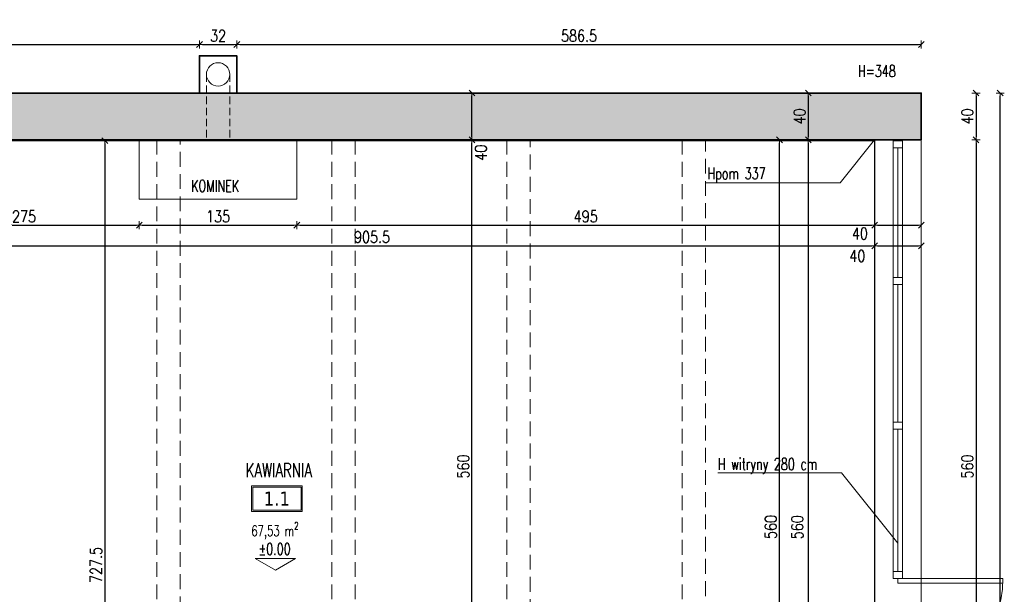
# Model space of a CAD drawing. Header units: millimetres. Extents: x 16698 to 93787, y -21104 to 39413.
# Tile 13 of 256: x 23191 to 24035, y 7692 to 8184. Entities that reach past the tile are written whole.
import ezdxf
from ezdxf.enums import TextEntityAlignment as Align

# ---------------------------------------------------------------- set-up
doc = ezdxf.new("R2010")
doc.units = ezdxf.units.MM
doc.linetypes.add('HIDDEN', pattern=[9.525, 6.35, -3.175])
for name, color, linetype, lineweight in [('!MODUS_ARMATURA', 6, 'Continuous', 9), ('!MODUS_HATCH_ŚCIANA', 254, 'Continuous', 9), ('!MODUS_OPIS', 3, 'Continuous', 13), ('__MODUS_ŚCIANY', 2, 'Continuous', 35), ('Cienka', 3, 'Continuous', 9), ('Okna', 3, 'Continuous', 13), ('Opis', 8, 'Continuous', 13), ('Opis_pom', 9, 'Continuous', 18), ('Widok', 1, 'Continuous', 15), ('WYMIAROWANIE', 1, 'Continuous', 18)]:
    doc.layers.add(name, color=color, linetype=linetype, lineweight=lineweight)
doc.styles.add('ARCHETYP', font='romans.shx', dxfattribs={"height": 15})
doc.styles.add('ARIAL', font='tahoma.ttf')
doc.styles.add('TXT', font='simplex.shx', dxfattribs={"width": 0.8})
doc.dimstyles.new('DIM50', dxfattribs={"dimscale": 5, "dimtxt": 2, "dimasz": 0.5, "dimexe": 0, "dimexo": 0, "dimgap": 0.5, "dimtad": 1, "dimdec": 4, "dimrnd": 0.5, "dimdsep": 46, "dimtxsty": 'TXT', "dimblk1": 'TICK1', "dimblk2": 'TICK1', "dimsah": 1, "dimcen": 0, "dimse1": 1, "dimse2": 1, "dimclrd": 1, "dimclre": 7, "dimclrt": 9, "dimadec": 0, "dimazin": 0, "dimtfac": 1, "dimtdec": 4, "dimtmove": 2, "dimatfit": 3, "dimldrblk": 'TICK1', "dimfxl": 1, "dimtolj": 1, "dimarcsym": 0})

# ---------------------------------------------------------------- blocks, each defined once
blk = doc.blocks.new('TICK1')
at = {"color": 2}
blk.add_line((-1, -1), (1, 1), dxfattribs=at)
at = {"color": 0}
for p, q in [((0, 0), (-1, 0)), ((0, -1.4), (0, 1.4))]:
    blk.add_line(p, q, dxfattribs=at)
blk = doc.blocks.new('*D61')
at = {"layer": 'DEFPOINTS', "color": 0, "transparency": 16777216}
for p in [(23017.79, 8081.47), (23923.38, 8081.47), (23923.38, 7990.61)]:
    blk.add_point(p, dxfattribs=at)
at = {"layer": 'WYMIAROWANIE', "color": 1, "lineweight": -2, "transparency": 16777216}
blk.add_line((23020.29, 7990.61), (23920.88, 7990.61), dxfattribs=at)
at = {"layer": 'WYMIAROWANIE', "color": 1, "lineweight": -2, "transparency": 16777216, "xscale": 2.5, "yscale": 2.5, "zscale": 2.5, "rotation": 180}
blk.add_blockref('TICK1', (23017.79, 7990.61), dxfattribs=at)
at = {"layer": 'WYMIAROWANIE', "color": 1, "lineweight": -2, "transparency": 16777216, "xscale": 2.5, "yscale": 2.5, "zscale": 2.5}
blk.add_blockref('TICK1', (23923.38, 7990.61), dxfattribs=at)
at = {"layer": 'WYMIAROWANIE', "color": 9, "transparency": 16777216, "insert": (23492.78, 7998.11), "char_height": 10, "attachment_point": 5, "style": 'TXT'}
blk.add_mtext('\\A1;905.5', dxfattribs=at)
blk = doc.blocks.new('*D62')
at = {"layer": 'DEFPOINTS', "color": 0, "transparency": 16777216}
for p in [(23963.38, 8216.11), (22978.38, 8121.47), (23963.38, 8121.47)]:
    blk.add_point(p, dxfattribs=at)
at = {"layer": 'WYMIAROWANIE', "color": 1, "lineweight": -2, "transparency": 16777216}
blk.add_line((22980.88, 8216.11), (23960.88, 8216.11), dxfattribs=at)
at = {"layer": 'WYMIAROWANIE', "color": 1, "lineweight": -2, "transparency": 16777216, "xscale": 2.5, "yscale": 2.5, "zscale": 2.5, "rotation": 180}
blk.add_blockref('TICK1', (22978.38, 8216.11), dxfattribs=at)
at = {"layer": 'WYMIAROWANIE', "color": 1, "lineweight": -2, "transparency": 16777216, "xscale": 2.5, "yscale": 2.5, "zscale": 2.5}
blk.add_blockref('TICK1', (23963.38, 8216.11), dxfattribs=at)
at = {"layer": 'WYMIAROWANIE', "color": 9, "transparency": 16777216, "insert": (23470.88, 8223.61), "char_height": 10, "attachment_point": 5, "style": 'TXT'}
blk.add_mtext('\\A1;985', dxfattribs=at)
blk = doc.blocks.new('*D63')
at = {"layer": 'DEFPOINTS', "color": 0, "transparency": 16777216}
for p in [(23344.88, 8163.09), (22978.38, 8121.47), (23344.88, 8121.47)]:
    blk.add_point(p, dxfattribs=at)
at = {"layer": 'WYMIAROWANIE', "color": 1, "lineweight": -2, "transparency": 16777216}
blk.add_line((22980.88, 8163.09), (23342.38, 8163.09), dxfattribs=at)
at = {"layer": 'WYMIAROWANIE', "color": 1, "lineweight": -2, "transparency": 16777216, "xscale": 2.5, "yscale": 2.5, "zscale": 2.5, "rotation": 180}
blk.add_blockref('TICK1', (22978.38, 8163.09), dxfattribs=at)
at = {"layer": 'WYMIAROWANIE', "color": 1, "lineweight": -2, "transparency": 16777216, "xscale": 2.5, "yscale": 2.5, "zscale": 2.5}
blk.add_blockref('TICK1', (23344.88, 8163.09), dxfattribs=at)
at = {"layer": 'WYMIAROWANIE', "color": 9, "transparency": 16777216, "insert": (23161.63, 8170.59), "char_height": 10, "attachment_point": 5, "style": 'TXT'}
blk.add_mtext('\\A1;366.5', dxfattribs=at)
blk = doc.blocks.new('*D64')
at = {"layer": 'DEFPOINTS', "color": 0, "transparency": 16777216}
for p in [(23376.88, 8163.09), (23376.88, 8153.47), (23344.88, 8121.47)]:
    blk.add_point(p, dxfattribs=at)
at = {"layer": 'WYMIAROWANIE', "color": 1, "lineweight": -2, "transparency": 16777216}
blk.add_line((23347.38, 8163.09), (23374.38, 8163.09), dxfattribs=at)
at = {"layer": 'WYMIAROWANIE', "color": 1, "lineweight": -2, "transparency": 16777216, "xscale": 2.5, "yscale": 2.5, "zscale": 2.5, "rotation": 180}
blk.add_blockref('TICK1', (23344.88, 8163.09), dxfattribs=at)
at = {"layer": 'WYMIAROWANIE', "color": 1, "lineweight": -2, "transparency": 16777216, "xscale": 2.5, "yscale": 2.5, "zscale": 2.5}
blk.add_blockref('TICK1', (23376.88, 8163.09), dxfattribs=at)
at = {"layer": 'WYMIAROWANIE', "color": 9, "transparency": 16777216, "insert": (23360.88, 8170.59), "char_height": 10, "attachment_point": 5, "style": 'TXT'}
blk.add_mtext('\\A1;32', dxfattribs=at)
blk = doc.blocks.new('*D65')
at = {"layer": 'DEFPOINTS', "color": 0, "transparency": 16777216}
for p in [(23963.38, 8163.09), (23376.88, 8153.47), (23963.38, 8121.47)]:
    blk.add_point(p, dxfattribs=at)
at = {"layer": 'WYMIAROWANIE', "color": 1, "lineweight": -2, "transparency": 16777216}
blk.add_line((23379.38, 8163.09), (23960.88, 8163.09), dxfattribs=at)
at = {"layer": 'WYMIAROWANIE', "color": 1, "lineweight": -2, "transparency": 16777216, "xscale": 2.5, "yscale": 2.5, "zscale": 2.5, "rotation": 180}
blk.add_blockref('TICK1', (23376.88, 8163.09), dxfattribs=at)
at = {"layer": 'WYMIAROWANIE', "color": 1, "lineweight": -2, "transparency": 16777216, "xscale": 2.5, "yscale": 2.5, "zscale": 2.5}
blk.add_blockref('TICK1', (23963.38, 8163.09), dxfattribs=at)
at = {"layer": 'WYMIAROWANIE', "color": 9, "transparency": 16777216, "insert": (23670.13, 8170.59), "char_height": 10, "attachment_point": 5, "style": 'TXT'}
blk.add_mtext('\\A1;586.5', dxfattribs=at)
blk = doc.blocks.new('*D67')
at = {"layer": 'DEFPOINTS', "color": 0, "transparency": 16777216}
for p in [(23923.38, 8081.47), (23963.38, 8081.47), (23963.38, 7990.61)]:
    blk.add_point(p, dxfattribs=at)
at = {"layer": 'WYMIAROWANIE', "color": 1, "lineweight": -2, "transparency": 16777216}
blk.add_line((23925.88, 7990.61), (23960.88, 7990.61), dxfattribs=at)
at = {"layer": 'WYMIAROWANIE', "color": 1, "lineweight": -2, "transparency": 16777216, "xscale": 2.5, "yscale": 2.5, "zscale": 2.5, "rotation": 180}
blk.add_blockref('TICK1', (23923.38, 7990.61), dxfattribs=at)
at = {"layer": 'WYMIAROWANIE', "color": 1, "lineweight": -2, "transparency": 16777216, "xscale": 2.5, "yscale": 2.5, "zscale": 2.5}
blk.add_blockref('TICK1', (23963.38, 7990.61), dxfattribs=at)
at = {"layer": 'WYMIAROWANIE', "color": 9, "transparency": 16777216, "insert": (23908.56, 7981.83), "char_height": 10, "attachment_point": 5, "style": 'TXT'}
blk.add_mtext('\\A1;40', dxfattribs=at)
blk = doc.blocks.new('*D69')
at = {"layer": 'DEFPOINTS', "color": 0, "transparency": 16777216}
for p in [(23293.38, 8081.47), (23018.38, 8033.42), (23293.38, 8008.23)]:
    blk.add_point(p, dxfattribs=at)
at = {"layer": 'WYMIAROWANIE', "color": 1, "lineweight": -2, "transparency": 16777216}
blk.add_line((23020.88, 8008.23), (23290.88, 8008.23), dxfattribs=at)
at = {"layer": 'WYMIAROWANIE', "color": 1, "lineweight": -2, "transparency": 16777216, "xscale": 2.5, "yscale": 2.5, "zscale": 2.5, "rotation": 180}
blk.add_blockref('TICK1', (23018.38, 8008.23), dxfattribs=at)
at = {"layer": 'WYMIAROWANIE', "color": 1, "lineweight": -2, "transparency": 16777216, "xscale": 2.5, "yscale": 2.5, "zscale": 2.5}
blk.add_blockref('TICK1', (23293.38, 8008.23), dxfattribs=at)
at = {"layer": 'WYMIAROWANIE', "color": 9, "transparency": 16777216, "insert": (23194.61, 8015.73), "char_height": 10, "attachment_point": 5, "style": 'TXT'}
blk.add_mtext('\\A1;275', dxfattribs=at)
blk = doc.blocks.new('*D70')
at = {"layer": 'DEFPOINTS', "color": 0, "transparency": 16777216}
for p in [(23293.38, 8081.47), (23428.38, 8081.47), (23428.38, 8008.23)]:
    blk.add_point(p, dxfattribs=at)
at = {"layer": 'WYMIAROWANIE', "color": 1, "lineweight": -2, "transparency": 16777216}
blk.add_line((23295.88, 8008.23), (23425.88, 8008.23), dxfattribs=at)
at = {"layer": 'WYMIAROWANIE', "color": 1, "lineweight": -2, "transparency": 16777216, "xscale": 2.5, "yscale": 2.5, "zscale": 2.5, "rotation": 180}
blk.add_blockref('TICK1', (23293.38, 8008.23), dxfattribs=at)
at = {"layer": 'WYMIAROWANIE', "color": 1, "lineweight": -2, "transparency": 16777216, "xscale": 2.5, "yscale": 2.5, "zscale": 2.5}
blk.add_blockref('TICK1', (23428.38, 8008.23), dxfattribs=at)
at = {"layer": 'WYMIAROWANIE', "color": 9, "transparency": 16777216, "insert": (23360.88, 8015.73), "char_height": 10, "attachment_point": 5, "style": 'TXT'}
blk.add_mtext('\\A1;135', dxfattribs=at)
blk = doc.blocks.new('*D71')
at = {"layer": 'DEFPOINTS', "color": 0, "transparency": 16777216}
for p in [(23428.38, 8081.47), (23923.38, 8081.47), (23923.38, 8008.23)]:
    blk.add_point(p, dxfattribs=at)
at = {"layer": 'WYMIAROWANIE', "color": 1, "lineweight": -2, "transparency": 16777216}
blk.add_line((23430.88, 8008.23), (23920.88, 8008.23), dxfattribs=at)
at = {"layer": 'WYMIAROWANIE', "color": 1, "lineweight": -2, "transparency": 16777216, "xscale": 2.5, "yscale": 2.5, "zscale": 2.5, "rotation": 180}
blk.add_blockref('TICK1', (23428.38, 8008.23), dxfattribs=at)
at = {"layer": 'WYMIAROWANIE', "color": 1, "lineweight": -2, "transparency": 16777216, "xscale": 2.5, "yscale": 2.5, "zscale": 2.5}
blk.add_blockref('TICK1', (23923.38, 8008.23), dxfattribs=at)
at = {"layer": 'WYMIAROWANIE', "color": 9, "transparency": 16777216, "insert": (23675.88, 8015.73), "char_height": 10, "attachment_point": 5, "style": 'TXT'}
blk.add_mtext('\\A1;495', dxfattribs=at)
blk = doc.blocks.new('*D72')
at = {"layer": 'DEFPOINTS', "color": 0, "transparency": 16777216}
for p in [(23923.38, 8081.47), (23963.38, 8081.47), (23963.38, 8008.23)]:
    blk.add_point(p, dxfattribs=at)
at = {"layer": 'WYMIAROWANIE', "color": 1, "lineweight": -2, "transparency": 16777216}
blk.add_line((23925.88, 8008.23), (23960.88, 8008.23), dxfattribs=at)
at = {"layer": 'WYMIAROWANIE', "color": 1, "lineweight": -2, "transparency": 16777216, "xscale": 2.5, "yscale": 2.5, "zscale": 2.5, "rotation": 180}
blk.add_blockref('TICK1', (23923.38, 8008.23), dxfattribs=at)
at = {"layer": 'WYMIAROWANIE', "color": 1, "lineweight": -2, "transparency": 16777216, "xscale": 2.5, "yscale": 2.5, "zscale": 2.5}
blk.add_blockref('TICK1', (23963.38, 8008.23), dxfattribs=at)
at = {"layer": 'WYMIAROWANIE', "color": 9, "transparency": 16777216, "insert": (23910.79, 8001.08), "char_height": 10, "attachment_point": 5, "style": 'TXT'}
blk.add_mtext('\\A1;40', dxfattribs=at)
blk = doc.blocks.new('*D92')
at = {"layer": 'DEFPOINTS', "color": 0, "transparency": 16777216}
for p in [(23202.6, 8080.73), (23202.6, 7353.47), (23263.86, 7353.47)]:
    blk.add_point(p, dxfattribs=at)
at = {"layer": 'WYMIAROWANIE', "color": 1, "lineweight": -2, "transparency": 16777216}
blk.add_line((23263.86, 8078.23), (23263.86, 7355.97), dxfattribs=at)
at = {"layer": 'WYMIAROWANIE', "color": 1, "lineweight": -2, "transparency": 16777216, "xscale": 2.5, "yscale": 2.5, "zscale": 2.5}
for p, rotation in [((23263.86, 8080.73), 90), ((23263.86, 7353.47), 270)]:
    blk.add_blockref('TICK1', p, dxfattribs=dict(at, rotation=rotation))
at = {"layer": 'WYMIAROWANIE', "color": 9, "transparency": 16777216, "insert": (23256.36, 7717.1), "char_height": 10, "attachment_point": 5, "rotation": 90, "style": 'TXT'}
blk.add_mtext('\\A1;727.5', dxfattribs=at)
blk = doc.blocks.new('*D169')
at = {"layer": 'DEFPOINTS', "color": 0, "transparency": 16777216}
for p in [(23578.38, 8081.47), (23578.38, 8081.47), (23578.38, 7521.47)]:
    blk.add_point(p, dxfattribs=at)
at = {"layer": 'WYMIAROWANIE', "color": 1, "lineweight": -2, "transparency": 16777216}
blk.add_line((23578.38, 7523.97), (23578.38, 8078.97), dxfattribs=at)
at = {"layer": 'WYMIAROWANIE', "color": 1, "lineweight": -2, "transparency": 16777216, "xscale": 2.5, "yscale": 2.5, "zscale": 2.5}
for p, rotation in [((23578.38, 8081.47), 90), ((23578.38, 7521.47), 270)]:
    blk.add_blockref('TICK1', p, dxfattribs=dict(at, rotation=rotation))
at = {"layer": 'WYMIAROWANIE', "color": 9, "transparency": 16777216, "insert": (23570.88, 7801.47), "char_height": 10, "attachment_point": 5, "rotation": 90, "style": 'TXT'}
blk.add_mtext('\\A1;560', dxfattribs=at)
blk = doc.blocks.new('*D170')
at = {"layer": 'DEFPOINTS', "color": 0, "transparency": 16777216}
for p in [(23578.38, 8121.47), (23578.38, 8121.47), (23578.38, 8081.47)]:
    blk.add_point(p, dxfattribs=at)
at = {"layer": 'WYMIAROWANIE', "color": 1, "lineweight": -2, "transparency": 16777216}
blk.add_line((23578.38, 8083.97), (23578.38, 8118.97), dxfattribs=at)
at = {"layer": 'WYMIAROWANIE', "color": 1, "lineweight": -2, "transparency": 16777216, "xscale": 2.5, "yscale": 2.5, "zscale": 2.5}
for p, rotation in [((23578.38, 8121.47), 90), ((23578.38, 8081.47), 270)]:
    blk.add_blockref('TICK1', p, dxfattribs=dict(at, rotation=rotation))
at = {"layer": 'WYMIAROWANIE', "color": 9, "transparency": 16777216, "insert": (23586.08, 8070.44), "char_height": 10, "attachment_point": 5, "rotation": 90, "style": 'TXT'}
blk.add_mtext('\\A1;40', dxfattribs=at)
blk = doc.blocks.new('*D194')
at = {"layer": 'DEFPOINTS', "color": 0, "transparency": 16777216}
for p in [(23963.38, 8121.47), (23963.38, 8081.47), (24010.32, 8081.47)]:
    blk.add_point(p, dxfattribs=at)
at = {"layer": 'WYMIAROWANIE', "color": 1, "lineweight": -2, "transparency": 16777216}
blk.add_line((24010.32, 8118.97), (24010.32, 8083.97), dxfattribs=at)
at = {"layer": 'WYMIAROWANIE', "color": 1, "lineweight": -2, "transparency": 16777216, "xscale": 2.5, "yscale": 2.5, "zscale": 2.5}
for p, rotation in [((24010.32, 8121.47), 90), ((24010.32, 8081.47), 270)]:
    blk.add_blockref('TICK1', p, dxfattribs=dict(at, rotation=rotation))
at = {"layer": 'WYMIAROWANIE', "color": 9, "transparency": 16777216, "insert": (24002.82, 8101.47), "char_height": 10, "attachment_point": 5, "rotation": 90, "style": 'TXT'}
blk.add_mtext('\\A1;40', dxfattribs=at)
blk = doc.blocks.new('*D195')
at = {"layer": 'DEFPOINTS', "color": 0, "transparency": 16777216}
for p in [(23963.38, 8081.47), (23963.38, 7521.47), (24010.32, 7521.47)]:
    blk.add_point(p, dxfattribs=at)
at = {"layer": 'WYMIAROWANIE', "color": 1, "lineweight": -2, "transparency": 16777216}
blk.add_line((24010.32, 8078.97), (24010.32, 7523.97), dxfattribs=at)
at = {"layer": 'WYMIAROWANIE', "color": 1, "lineweight": -2, "transparency": 16777216, "xscale": 2.5, "yscale": 2.5, "zscale": 2.5}
for p, rotation in [((24010.32, 8081.47), 90), ((24010.32, 7521.47), 270)]:
    blk.add_blockref('TICK1', p, dxfattribs=dict(at, rotation=rotation))
at = {"layer": 'WYMIAROWANIE', "color": 9, "transparency": 16777216, "insert": (24002.82, 7801.47), "char_height": 10, "attachment_point": 5, "rotation": 90, "style": 'TXT'}
blk.add_mtext('\\A1;560', dxfattribs=at)
blk = doc.blocks.new('*D199')
at = {"layer": 'DEFPOINTS', "color": 0, "transparency": 16777216}
for p in [(23963.38, 8121.47), (24031.03, 8121.47), (23963.38, 6906.45)]:
    blk.add_point(p, dxfattribs=at)
at = {"layer": 'WYMIAROWANIE', "color": 1, "lineweight": -2, "transparency": 16777216}
blk.add_line((24031.03, 6908.95), (24031.03, 8118.97), dxfattribs=at)
at = {"layer": 'WYMIAROWANIE', "color": 1, "lineweight": -2, "transparency": 16777216, "xscale": 2.5, "yscale": 2.5, "zscale": 2.5}
for p, rotation in [((24031.03, 8121.47), 90), ((24031.03, 6906.45), 270)]:
    blk.add_blockref('TICK1', p, dxfattribs=dict(at, rotation=rotation))
at = {"layer": 'WYMIAROWANIE', "color": 9, "transparency": 16777216, "insert": (24023.53, 7513.96), "char_height": 10, "attachment_point": 5, "rotation": 90, "style": 'TXT'}
blk.add_mtext('\\A1;1215', dxfattribs=at)
blk = doc.blocks.new('*D200')
at = {"layer": 'DEFPOINTS', "color": 0, "transparency": 16777216}
for p in [(23866.55, 8121.47), (23866.55, 8081.47), (23866.55, 8081.47)]:
    blk.add_point(p, dxfattribs=at)
at = {"layer": 'WYMIAROWANIE', "color": 1, "lineweight": -2, "transparency": 16777216}
blk.add_line((23866.55, 8118.97), (23866.55, 8083.97), dxfattribs=at)
at = {"layer": 'WYMIAROWANIE', "color": 1, "lineweight": -2, "transparency": 16777216, "xscale": 2.5, "yscale": 2.5, "zscale": 2.5}
for p, rotation in [((23866.55, 8121.47), 90), ((23866.55, 8081.47), 270)]:
    blk.add_blockref('TICK1', p, dxfattribs=dict(at, rotation=rotation))
at = {"layer": 'WYMIAROWANIE', "color": 9, "transparency": 16777216, "insert": (23859.05, 8101.47), "char_height": 10, "attachment_point": 5, "rotation": 90, "style": 'TXT'}
blk.add_mtext('\\A1;40', dxfattribs=at)
blk = doc.blocks.new('*D201')
at = {"layer": 'DEFPOINTS', "color": 0, "transparency": 16777216}
for p in [(23866.55, 8081.47), (23866.55, 7521.47), (23939.38, 7521.47)]:
    blk.add_point(p, dxfattribs=at)
at = {"layer": 'WYMIAROWANIE', "color": 1, "lineweight": -2, "transparency": 16777216}
blk.add_line((23866.55, 8078.97), (23866.55, 7523.97), dxfattribs=at)
at = {"layer": 'WYMIAROWANIE', "color": 1, "lineweight": -2, "transparency": 16777216, "xscale": 2.5, "yscale": 2.5, "zscale": 2.5}
for p, rotation in [((23866.55, 8081.47), 90), ((23866.55, 7521.47), 270)]:
    blk.add_blockref('TICK1', p, dxfattribs=dict(at, rotation=rotation))
at = {"layer": 'WYMIAROWANIE', "color": 9, "transparency": 16777216, "insert": (23857.12, 7749.42), "char_height": 10, "attachment_point": 5, "rotation": 90, "style": 'TXT'}
blk.add_mtext('\\A1;560', dxfattribs=at)
blk = doc.blocks.new('*D213')
at = {"layer": 'DEFPOINTS', "color": 0, "transparency": 16777216}
for p in [(23841.94, 8081.47), (23841.94, 8081.47), (23841.94, 7521.47)]:
    blk.add_point(p, dxfattribs=at)
at = {"layer": 'WYMIAROWANIE', "color": 1, "lineweight": -2, "transparency": 16777216}
blk.add_line((23841.94, 7523.97), (23841.94, 8078.97), dxfattribs=at)
at = {"layer": 'WYMIAROWANIE', "color": 1, "lineweight": -2, "transparency": 16777216, "xscale": 2.5, "yscale": 2.5, "zscale": 2.5}
for p, rotation in [((23841.94, 8081.47), 90), ((23841.94, 7521.47), 270)]:
    blk.add_blockref('TICK1', p, dxfattribs=dict(at, rotation=rotation))
at = {"layer": 'WYMIAROWANIE', "color": 9, "transparency": 16777216, "insert": (23834.44, 7749.63), "char_height": 10, "attachment_point": 5, "rotation": 90, "style": 'TXT'}
blk.add_mtext('\\A1;560', dxfattribs=at)

msp = doc.modelspace()

# ---------------------------------------------------------------- hatches: boundary and pattern name
at = {"layer": '!MODUS_HATCH_ŚCIANA', "ltscale": 2}
h = msp.add_hatch(color=256, dxfattribs=at)
h.dxf.hatch_style = 1
h.paths.add_polyline_path([(22978.38195, 8121.47289), (22978.38195, 8081.47289), (22993.38195, 8081.47289), (22993.38195, 8033.42011), (23018.38195, 8033.42011), (23018.38195, 8081.47289), (23963.38195, 8081.47289), (23963.38195, 8121.47289)])

# ---------------------------------------------------------------- linework, layer by layer
at = {"layer": '!MODUS_ARMATURA', "linetype": 'HIDDEN'}
for points in [[(23350.88195, 8137.47289), (23350.88195, 8081.47289)], [(23370.88195, 8137.47289), (23370.88195, 8081.47289)]]:
    msp.add_lwpolyline(points, dxfattribs=at)
at = {"layer": '!MODUS_ARMATURA'}
msp.add_circle((23360.88195, 8137.47289), 10, dxfattribs=at)
at = {"layer": '!MODUS_OPIS'}
msp.add_lwpolyline([(23410.00284, 7712.52312), (23427.32335, 7722.52312), (23392.68233, 7722.52312)], close=True, dxfattribs=at)
at = {"layer": '__MODUS_ŚCIANY'}
msp.add_lwpolyline([(23344.88195, 8121.47289), (23376.88195, 8121.47289), (23376.88195, 8153.47289), (23344.88195, 8153.47289)], close=True, dxfattribs=at)
for points in [[(23963.38195, 8081.47289), (23963.38195, 8121.47289), (22978.38195, 8121.47289), (22978.38195, 8081.47289), (22993.38195, 8081.47289), (22993.38195, 8033.42011)], [(23018.38195, 8081.47289), (23293.38195, 8081.47289), (23428.38195, 8081.47289), (23963.38195, 8081.47289)]]:
    msp.add_lwpolyline(points, dxfattribs=at)
at = {"layer": 'Cienka', "linetype": 'HIDDEN', "ltscale": 2}
for points in [[(23308.38195, 8081.47289), (23308.38195, 7353.47289)], [(23328.38195, 7353.47289), (23328.38195, 8081.47289)], [(23458.38195, 8081.47289), (23458.38195, 6924.93507)], [(23478.38195, 6925.77541), (23478.38195, 8081.47289)], [(23608.38195, 8081.47289), (23608.38195, 6931.2376)], [(23628.38195, 6932.07793), (23628.38195, 8081.47289)], [(23758.38195, 8081.47289), (23758.38195, 7309.47289)], [(23778.38195, 7309.47289), (23778.38195, 8081.47289)]]:
    msp.add_lwpolyline(points, dxfattribs=at)
at = {"layer": 'DEFPOINTS', "color": 4}
msp.add_lwpolyline([(23018.38195, 7825.36733), (23018.38195, 8080.73167), (23923.38195, 8080.73167), (23923.38195, 7521.55815), (23548.88195, 7521.55815), (23548.88195, 7353.47289), (22881.89745, 7353.47289), (22795.37448, 7755.88877), (23018.38195, 7825.36733)], dxfattribs=at)
at = {"layer": 'Okna'}
for points in [[(23939.38195, 8081.47289), (23939.38195, 7705.47289)], [(23943.38195, 8074.47289), (23943.38195, 7963.47289)], [(23947.38195, 8081.47289), (23947.38195, 7705.47289)], [(23943.38195, 7957.47289), (23943.38195, 7839.47289)], [(23943.38195, 7833.47289), (23943.38195, 7711.47289)]]:
    msp.add_lwpolyline(points, dxfattribs=at)
for points in [[(23939.38195, 8080.47289), (23947.38195, 8080.47289), (23947.38195, 8074.47289), (23939.38195, 8074.47289)], [(23939.38195, 7963.47289), (23947.38195, 7963.47289), (23947.38195, 7957.47289), (23939.38195, 7957.47289)], [(23939.38195, 7839.47289), (23947.38195, 7839.47289), (23947.38195, 7833.47289), (23939.38195, 7833.47289)], [(23939.38195, 7711.47289), (23947.38195, 7711.47289), (23947.38195, 7705.47289), (23939.38195, 7705.47289)], [(24033.38195, 7701.47289), (23943.38195, 7701.47289), (23943.38195, 7705.47289), (24033.38195, 7705.47289)]]:
    msp.add_lwpolyline(points, close=True, dxfattribs=at)
msp.add_arc((23943.38195, 7705.47289), 90, 270, 0, dxfattribs=at)
at = {"layer": 'Opis'}
for points in [[(23923.38195, 8081.47289), (23893.81948, 8044.58144), (23778.38195, 8044.58144)], [(23943.38195, 7735.6657), (23895.05505, 7795.97356), (23789.12225, 7795.97356)]]:
    msp.add_lwpolyline(points, dxfattribs=at)
at = {"layer": 'Opis_pom', "ltscale": 0.7}
for points in [[(23389.49146, 7763.03561), (23433.01146, 7763.03561), (23433.01146, 7784.79561), (23389.49146, 7784.79561)], [(23390.57946, 7764.12361), (23431.92346, 7764.12361), (23431.92346, 7783.70761), (23390.57946, 7783.70761)]]:
    msp.add_lwpolyline(points, close=True, dxfattribs=at)
at = {"layer": 'Widok'}
for points in [[(23293.38195, 8081.47289), (23428.38195, 8081.47289)], [(23293.38195, 8081.47289), (23293.38195, 8030.47289), (23428.38195, 8030.47289), (23428.38195, 8081.47289)]]:
    msp.add_lwpolyline(points, dxfattribs=at)
at = {"layer": 'Widok', "linetype": 'HIDDEN', "ltscale": 2}
msp.add_lwpolyline([(23923.38195, 8081.47289), (23923.38195, 7521.47289)], dxfattribs=at)
at = {"layer": 'Widok', "ltscale": 2}
msp.add_lwpolyline([(23963.38195, 7521.47289), (23963.38195, 8081.47289)], dxfattribs=at)

# ---------------------------------------------------------------- texts
at = {"layer": '!MODUS_OPIS', "style": 'TXT', "width": 0.7}
msp.add_text('%%P0.00', height=10, dxfattribs=at).set_placement((23409.31759, 7725.76742), align=Align.CENTER)
at = {"layer": 'Opis', "style": 'ARCHETYP', "width": 0.7}
for s, p in [('H=348', (23909.13176, 8135.28701)), ('Hpom 337', (23780.24994, 8047.59569)), ('KOMINEK', (23337.82366, 8036.93472)), ('H witryny 280 cm', (23789.06022, 7798.56037))]:
    msp.add_text(s, height=10, rotation=0.00000004, dxfattribs=at).set_placement(p)
at = {"layer": 'Opis_pom', "ltscale": 0.7, "style": 'TXT', "width": 0.7}
msp.add_text('KAWIARNIA', height=12, dxfattribs=at).set_placement((23412.80467, 7792.38578), align=Align.CENTER)
at = {"layer": 'Opis_pom', "ltscale": 0.7, "insert": (23379.60972, 7753.86615), "char_height": 9, "attachment_point": 1, "style": 'TXT'}
msp.add_mtext_dynamic_manual_height_columns('\\A1;\\pxqc;{\\W0.7;67,53 m\\H0.7x;\\S2^ ;}', width=59.9910642, gutter_width=75, heights=[0], dxfattribs=at)
at = {"layer": 'Opis_pom', "ltscale": 0.7, "style": 'ARIAL'}
msp.add_attdef('1.1', text='', height=11.968, dxfattribs=at).set_placement((23411.25146, 7773.91561), align=Align.MIDDLE_CENTER)

# ---------------------------------------------------------------- dimensions: what is measured, and where the dimension line sits
at = {"layer": 'WYMIAROWANIE'}
for base, p1, p2, picture, middle in [((23963.38195, 8216.11047), (22978.38195, 8121.47289), (23963.38195, 8121.47289), '*D62', (23470.88195, 8223.61047)), ((23344.88195, 8163.09001), (22978.38195, 8121.47289), (23344.88195, 8121.47289), '*D63', (23161.63195, 8170.59001)), ((23376.88195, 8163.09001), (23344.88195, 8121.47289), (23376.88195, 8153.47289), '*D64', (23360.88195, 8170.59001)), ((23963.38195, 8163.09001), (23376.88195, 8153.47289), (23963.38195, 8121.47289), '*D65', (23670.13195, 8170.59001)), ((23428.38195, 8008.2276), (23293.38195, 8081.47289), (23428.38195, 8081.47289), '*D70', (23360.88195, 8015.7276)), ((23923.38195, 8008.2276), (23428.38195, 8081.47289), (23923.38195, 8081.47289), '*D71', (23675.88195, 8015.7276))]:
    dim = msp.add_linear_dim(base=base, p1=p1, p2=p2, dimstyle='DIM50', dxfattribs=at)
    dim.commit()
    dim.dimension.update_dxf_attribs({"geometry": picture, "text_midpoint": middle})
for base, p1, p2, picture, middle in [((23578.38195, 8121.47289), (23578.38195, 8081.47289), (23578.38195, 8121.47289), '*D170', (23586.07598, 8070.43731)), ((23841.94257, 8081.47289), (23841.94257, 7521.47289), (23841.94257, 8081.47289), '*D213', (23834.44257, 7749.63106)), ((23866.55347, 7521.47289), (23866.55347, 8081.47289), (23939.38195, 7521.47289), '*D201', (23857.11775, 7749.42001))]:
    dim = msp.add_linear_dim(base=base, p1=p1, p2=p2, angle=90, dimstyle='DIM50', dxfattribs=at)
    dim.commit()
    dim.dimension.update_dxf_attribs({"geometry": picture, "text_midpoint": middle, "dimtype": 160})
for base, p1, p2, picture, middle in [((23866.55347, 8081.47289), (23866.55347, 8121.47289), (23866.55347, 8081.47289), '*D200', (23859.05347, 8101.47289)), ((24010.31906, 8081.47289), (23963.38195, 8121.47289), (23963.38195, 8081.47289), '*D194', (24002.81906, 8101.47289)), ((24031.02677, 8121.47289), (23963.38195, 6906.44768), (23963.38195, 8121.47289), '*D199', (24023.52677, 7513.96028)), ((23578.38195, 8081.47289), (23578.38195, 7521.47289), (23578.38195, 8081.47289), '*D169', (23570.88195, 7801.47289)), ((24010.31906, 7521.47289), (23963.38195, 8081.47289), (23963.38195, 7521.47289), '*D195', (24002.81906, 7801.47289))]:
    dim = msp.add_linear_dim(base=base, p1=p1, p2=p2, angle=90, dimstyle='DIM50', dxfattribs=at)
    dim.commit()
    dim.dimension.update_dxf_attribs({"geometry": picture, "text_midpoint": middle})
dim = msp.add_aligned_dim(p1=(23202.59628, 8080.73167), p2=(23202.59628, 7353.47289), distance=61.26821, dimstyle='DIM50', dxfattribs=at)
dim.commit()
dim.dimension.update_dxf_attribs({"geometry": '*D92', "text_midpoint": (23256.36449, 7717.10228)})
for base, p1, p2, picture, middle in [((23923.38195, 7990.61246), (23017.78798, 8081.47289), (23923.38195, 8081.47289), '*D61', (23492.78282, 7998.11246)), ((23293.38195, 8008.2276), (23018.38195, 8033.42011), (23293.38195, 8081.47289), '*D69', (23194.60565, 8015.7276)), ((23963.38195, 7990.61246), (23923.38195, 8081.47289), (23963.38195, 8081.47289), '*D67', (23908.5638, 7981.83302)), ((23963.38195, 8008.2276), (23923.38195, 8081.47289), (23963.38195, 8081.47289), '*D72', (23910.7892, 8001.07748))]:
    dim = msp.add_linear_dim(base=base, p1=p1, p2=p2, dimstyle='DIM50', dxfattribs=at)
    dim.commit()
    dim.dimension.update_dxf_attribs({"geometry": picture, "text_midpoint": middle, "dimtype": 160})

doc.saveas('drawing.dxf')
